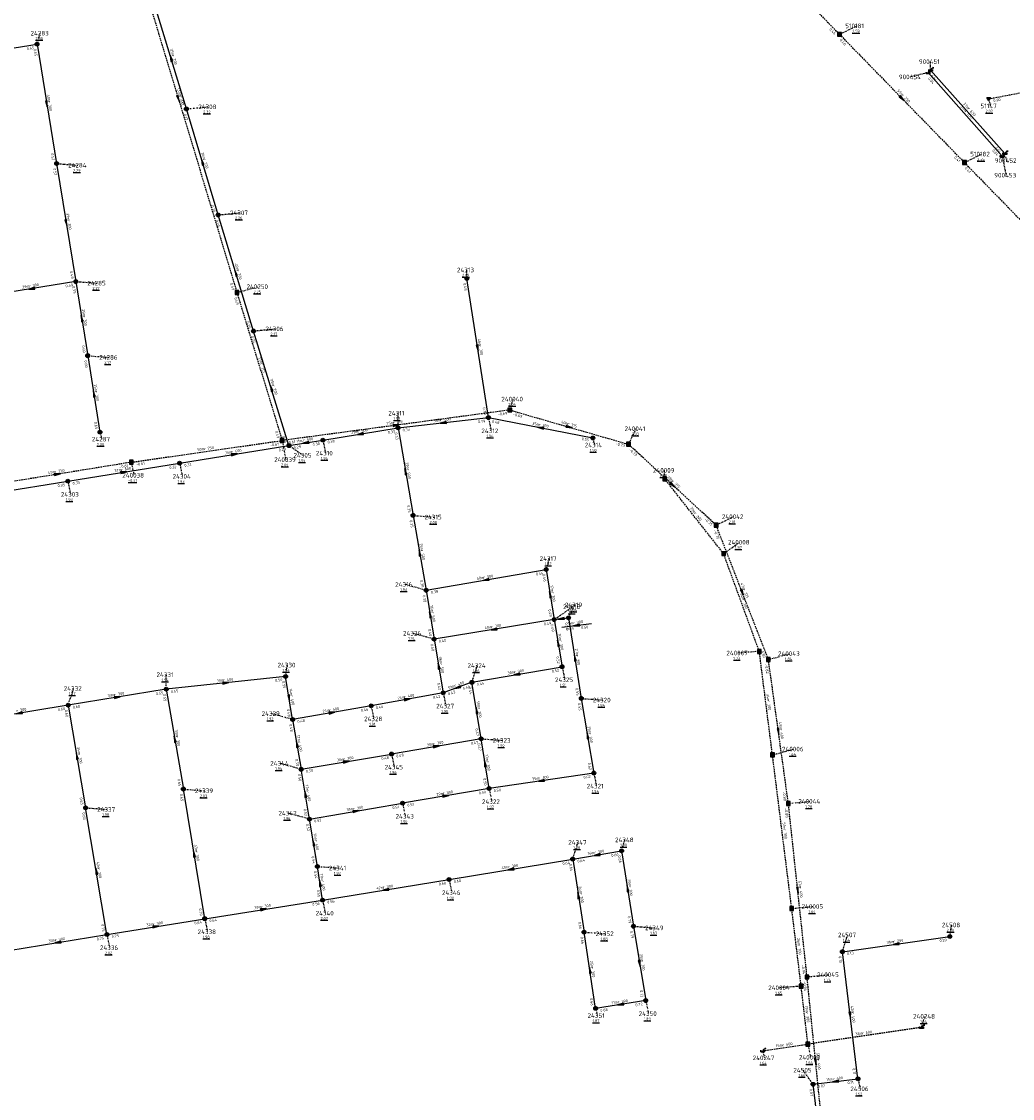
# Model space of a CAD drawing. Extents: x 188323 to 208361, y 565368 to 574910.
# Tile 214 of 256: x 203796 to 204121, y 569664 to 570016. Entities that reach past the tile are written whole.
import ezdxf

# ---------------------------------------------------------------- set-up
doc = ezdxf.new("R2010")
doc.units = 0
doc.linetypes.add('DASHDOT', pattern=[1, 0.5, -0.25, 0, -0.25])
doc.linetypes.add('DASHED', pattern=[0.75, 0.5, -0.25])
doc.layers.get('0').update_dxf_attribs({"linetype": 'CONTINUOUS'})
for name, color, linetype in [('RIO-AFM', 7, 'CONTINUOUS'), ('RIO-BOK', 7, 'CONTINUOUS'), ('RIO-DET', 7, 'CONTINUOUS'), ('RIO-KNP', 7, 'CONTINUOUS'), ('RIO-KNR', 7, 'CONTINUOUS'), ('RIO-LAG', 7, 'CONTINUOUS'), ('RIO-LAG_0B', 7, 'CONTINUOUS'), ('RIO-LAG_1B', 7, 'DASHED'), ('RIO-LAG_2B', 7, 'DASHED'), ('RIO-LEN', 7, 'CONTINUOUS'), ('RIO-MVD', 1, 'CONTINUOUS'), ('RIO-VRB', 6, 'DASHDOT'), ('RIO-VRH', 7, 'CONTINUOUS')]:
    doc.layers.add(name, color=color, linetype=linetype)
doc.styles.add('RIO-TXT', font='isocp.shx')

# ---------------------------------------------------------------- blocks, each defined once
blk = doc.blocks.new('L_VHR')
blk.add_lwpolyline([(-0.5, 0), (0.5, 0), (-0.5, 0.15), (-0.5, -0.15), (0.5, 0)])
blk = doc.blocks.new('K_IPR')
blk.add_lwpolyline([(-0.5, -0.5), (0.5, -0.5), (0.5, 0.5), (-0.5, 0.5)], close=True)
blk.add_solid([(-0.5, 0.5), (0.5, 0.5), (-0.5, -0.5), (0.5, -0.5)])
at = {"style": 'RIO-TXT', "flags": 1}
blk.add_attdef('KNOOPNAAM', (2, 2), '', height=1, dxfattribs=at)
blk = doc.blocks.new('K_UTB')
blk.add_lwpolyline([(0.5, 0.15), (0.5, -0.3), (-0.5, -0.3), (-0.5, 0.15), (-0.45, 0.15), (-0.45, -0.25), (0, -0.25), (0.45, -0.25), (0.45, 0.15)], close=True)
blk.add_lwpolyline([(0.85, 0.6), (0.55, 0.65), (0.614828, 0.459583), (0.850842, 0.598937)])
blk.add_arc((0.85, -0.25), 0.85, 90, 180)
at = {"style": 'RIO-TXT', "flags": 1}
blk.add_attdef('KNOOPNAAM', (2, 2), '', height=1, dxfattribs=at)
blk = doc.blocks.new('K_IPG')
blk.add_circle((0, 0), 0.5)
for points in [[(0, 0), (-0.5, 0), (-0.433013, 0.25)], [(0, 0), (-0.433013, -0.25), (-0.5, 0)], [(0, 0), (-0.433013, 0.25), (-0.25, 0.433013)], [(0, 0), (-0.25, -0.433013), (-0.433013, -0.25)], [(0, 0), (-0.25, 0.433013), (0, 0.5)], [(0, 0), (0, -0.5), (-0.25, -0.433013)], [(0, 0), (0, 0.5), (0.25, 0.433013)], [(0, 0), (0.25, 0.433013), (0.433013, 0.25)], [(0, 0), (0.433013, 0.25), (0.5, 0)], [(0, 0), (0.5, 0), (0.433013, -0.25)], [(0, 0), (0.433013, -0.25), (0.25, -0.433013)], [(0, 0), (0.25, -0.433013), (0, -0.5)]]:
    blk.add_solid(points)
at = {"style": 'RIO-TXT', "flags": 1}
blk.add_attdef('KNOOPNAAM', (2, 2), '', height=1, dxfattribs=at)
blk = doc.blocks.new('K_IPD')
blk.add_lwpolyline([(-0.496027, 0.307994), (0.503973, 0.307994), (0.003973, -0.558031)], close=True)
blk.add_solid([(-0.496027, 0.307994), (0.503973, 0.307994), (0.003973, -0.558031)])
at = {"style": 'RIO-TXT', "flags": 1}
blk.add_attdef('KNOOPNAAM', (2, 2), '', height=1, dxfattribs=at)
blk = doc.blocks.new('268_02______24318_____24319_')
at = {"layer": 'RIO-LAG_0B'}
blk.add_line((0, 0), (9.741, 1.243), dxfattribs=at)
at = {"layer": 'RIO-VRH', "xscale": 2, "yscale": 2, "zscale": 2, "rotation": 187.2743}
blk.add_blockref('L_VHR', (4.8705, 0.6215), dxfattribs=at)
at = {"layer": 'RIO-AFM', "style": 'RIO-TXT'}
blk.add_text('r 300', height=0.9, rotation=7.2743, dxfattribs=at).set_placement((3.7354, 0.9809))
at = {"layer": 'RIO-BOK', "style": 'RIO-TXT'}
for s, p in [('0.50', (6.3857, -0.5962)), ('0.49', (1.5658, -1.2115))]:
    blk.add_text(s, height=0.9, rotation=7.2743, dxfattribs=at).set_placement(p)
at = {"layer": 'RIO-LEN', "style": 'RIO-TXT'}
blk.add_text('5m', height=0.9, rotation=7.2743, dxfattribs=at).set_placement((2.1285, 0.7758))

msp = doc.modelspace()

# ---------------------------------------------------------------- linework, layer by layer
at = {"layer": 'RIO-LAG'}
for p, q in [((204117.536, 569972.16), (204093.232, 569999.488)), ((204094.096, 570000.32), (204118.384, 569973.056))]:
    msp.add_line(p, q, dxfattribs=at)
at = {"layer": 'RIO-LAG_0B'}
for p, q in [((203850.4, 569987.584), (203840.304, 570020.8)), ((203772.8, 570004.096), (203801.504, 570008.832)), ((203801.504, 570008.832), (203807.904, 569969.728)), ((203860.8, 569952.896), (203850.4, 569987.584)), ((203807.904, 569969.728), (203814.208, 569931.072)), ((203872.4, 569914.88), (203860.8, 569952.896)), ((203814.208, 569931.072), (203785.296, 569926.4)), ((203814.208, 569931.072), (203818.096, 569906.816)), ((203949.296, 569886.528), (203942.208, 569932.096)), ((203884, 569877.376), (203872.4, 569914.88)), ((203818.096, 569906.816), (203822.096, 569881.792)), ((203919.696, 569883.2), (203949.296, 569886.528)), ((203949.296, 569886.528), (203983.504, 569879.872)), ((203895.104, 569879.168), (203919.696, 569883.2)), ((203919.696, 569883.2), (203924.608, 569854.528)), ((203884, 569877.376), (203895.104, 569879.168)), ((203848.192, 569871.616), (203884, 569877.376)), ((203811.6, 569865.728), (203848.192, 569871.616)), ((203775.008, 569859.776), (203811.6, 569865.728)), ((203924.608, 569854.528), (203928.896, 569830.016)), ((203928.896, 569830.016), (203968.192, 569836.8)), ((203968.192, 569836.8), (203970.8, 569820.416)), ((203928.896, 569830.016), (203931.504, 569814.016)), ((203970.8, 569820.416), (203931.504, 569814.016)), ((203970.8, 569820.416), (203975.504, 569820.992)), ((203970.8, 569820.416), (203973.408, 569804.992)), ((203975.504, 569820.992), (203979.696, 569794.624)), ((203931.504, 569814.016), (203934.496, 569796.416)), ((203943.904, 569799.872), (203973.408, 569804.992)), ((203882.896, 569801.792), (203843.808, 569797.632)), ((203885.2, 569787.712), (203882.896, 569801.792)), ((203843.808, 569797.632), (203811.696, 569792.384)), ((203843.808, 569797.632), (203849.408, 569764.928)), ((203943.904, 569799.872), (203934.496, 569796.416)), ((203946.896, 569781.376), (203943.904, 569799.872)), ((203934.496, 569796.416), (203910.896, 569792.192)), ((203979.696, 569794.624), (203983.808, 569770.176)), ((203811.696, 569792.384), (203779.696, 569787.072)), ((203811.696, 569792.384), (203817.408, 569758.784)), ((203910.896, 569792.192), (203885.2, 569787.712)), ((203885.2, 569787.712), (203888, 569771.392)), ((203946.896, 569781.376), (203917.6, 569776.384)), ((203949.504, 569765.12), (203946.896, 569781.376)), ((203888, 569771.392), (203917.6, 569776.384)), ((203890.704, 569755.072), (203888, 569771.392)), ((203983.808, 569770.176), (203949.504, 569765.12)), ((203856.4, 569722.496), (203849.408, 569764.928)), ((203949.504, 569765.12), (203921.2, 569760.32)), ((203824.4, 569717.312), (203817.408, 569758.784)), ((203890.704, 569755.072), (203921.2, 569760.32)), ((203893.296, 569739.584), (203890.704, 569755.072)), ((203976.896, 569742.016), (203992.896, 569744.704)), ((203992.896, 569744.704), (203996.8, 569720)), ((203936.4, 569735.296), (203976.896, 569742.016)), ((203976.896, 569742.016), (203980.608, 569718.08)), ((203895.008, 569728.576), (203893.296, 569739.584)), ((203895.008, 569728.576), (203936.4, 569735.296)), ((203856.4, 569722.496), (203895.008, 569728.576)), ((203824.4, 569717.312), (203856.4, 569722.496)), ((203996.8, 569720), (204000.8, 569695.68)), ((203792.304, 569712.128), (203824.4, 569717.312)), ((203984.4, 569693.12), (203980.608, 569718.08)), ((204065.2, 569711.68), (204100.4, 569716.672)), ((204070.304, 569670.08), (204065.2, 569711.68)), ((204000.8, 569695.68), (203984.4, 569693.12)), ((204055.6, 569668.288), (204070.304, 569670.08)), ((204062.592, 569612.096), (204055.6, 569668.288))]:
    msp.add_line(p, q, dxfattribs=at)
at = {"layer": 'RIO-LAG_1B'}
for p, q in [((203828.48, 570054.72), (203866.96, 569927.488)), ((204021.472, 570055.808), (204064.256, 570012.032)), ((204064.256, 570012.032), (204105.168, 569970.048)), ((204105.168, 569970.048), (204147.584, 569926.528)), ((203866.96, 569927.488), (203881.728, 569879.04)), ((203956.304, 569889.024), (203881.728, 569879.04)), ((203956.304, 569889.024), (203995.168, 569877.824)), ((203832.368, 569871.936), (203881.728, 569879.04)), ((204023.856, 569851.328), (203995.168, 569877.824)), ((203832.368, 569871.936), (203784, 569864.064)), ((204026.304, 569841.984), (204007.008, 569866.496)), ((204040.976, 569807.36), (204023.856, 569851.328)), ((204038, 569809.984), (204026.304, 569841.984)), ((204042.304, 569776.128), (204038, 569809.984)), ((204047.52, 569760.192), (204040.976, 569807.36)), ((204048.608, 569725.824), (204042.304, 569776.128)), ((204053.632, 569703.424), (204047.52, 569760.192)), ((204051.696, 569700.416), (204048.608, 569725.824)), ((204059.28, 569647.616), (204053.632, 569703.424)), ((204053.904, 569681.408), (204051.696, 569700.416)), ((204091.12, 569686.912), (204053.904, 569681.408)), ((204039.104, 569679.232), (204053.904, 569681.408))]:
    msp.add_line(p, q, dxfattribs=at)
at = {"layer": 'RIO-LAG_2B'}
msp.add_line((204113.088, 569990.912), (204160.128, 569999.872), dxfattribs=at)
at = {"layer": 'RIO-VRB'}
for p, q in [((203801.5, 570008.8), (203802.5514, 570012.3897)), ((204064.26, 570012.01), (204069.9686, 570014.788)), ((204094.09, 570000.32), (204094.0897, 570003.095)), ((204093.23, 569999.46), (204087.5221, 569998.0802)), ((204113.08, 569990.91), (204113.6135, 569988.5816)), ((203850.4, 569987.6), (203857.475, 569988.3)), ((204105.17, 569970.06), (204110.8786, 569972.838)), ((204118.39, 569973.03), (204118.9235, 569970.7016)), ((203807.9, 569969.7), (203814.8675, 569969.1713)), ((204117.53, 569972.17), (204118.7576, 569965.9023)), ((203860.8, 569952.9), (203867.875, 569953.6)), ((203942.2, 569932.1), (203942.1997, 569934.875)), ((203814.2, 569931.1), (203821.1675, 569930.5713)), ((203866.96, 569927.48), (203873.9275, 569929.4087)), ((203872.4, 569914.9), (203879.475, 569915.6)), ((203818.1, 569906.8), (203825.0675, 569906.2713)), ((203956.31, 569889.02), (203957.3614, 569892.6097)), ((203919.7, 569883.2), (203919.6994, 569887.975)), ((203949.3, 569886.5), (203950.1806, 569882.202)), ((203822.1, 569881.8), (203822.6335, 569879.4716)), ((203995.17, 569877.83), (203997.707, 569882.9253)), ((203881.73, 569879.04), (203882.9576, 569872.7723)), ((203895.1, 569879.2), (203895.9806, 569874.902)), ((203983.5, 569879.9), (203984.0335, 569877.5716)), ((203884, 569877.4), (203888.6534, 569874.1947)), ((203832.37, 569871.95), (203833.2506, 569867.652)), ((203848.2, 569871.6), (203849.0806, 569867.302)), ((204007, 569866.5), (204006.9997, 569869.275)), ((203811.6, 569865.7), (203812.4806, 569861.402)), ((203924.6, 569854.5), (203931.5675, 569853.9713)), ((204023.85, 569851.34), (204029.5586, 569854.118)), ((204026.3, 569842), (204031.5609, 569845.7378)), ((203968.2, 569836.8), (203969.2514, 569840.3897)), ((203928.9, 569830), (203921.9321, 569831.9265)), ((203975.5, 569821), (203977.5371, 569825.2293)), ((203970.8, 569820.4), (203976.9269, 569824.6378)), ((203931.5, 569814), (203924.5321, 569815.9265)), ((204038, 569810), (204031.0329, 569809.4691)), ((204040.98, 569807.33), (204047.9475, 569809.2587)), ((203882.9, 569801.8), (203883.4335, 569805.5284)), ((203943.9, 569799.9), (203945.6352, 569805.3692)), ((203973.4, 569805), (203974.2806, 569800.702)), ((203843.8, 569797.6), (203843.7994, 569802.375)), ((203811.7, 569792.4), (203813.4352, 569797.8692)), ((203934.5, 569796.4), (203935.3806, 569792.102)), ((203979.7, 569794.6), (203986.6675, 569794.0713)), ((203885.2, 569787.7), (203878.2321, 569789.6265)), ((203910.9, 569792.2), (203911.7806, 569787.902)), ((203946.9, 569781.4), (203953.8675, 569780.8713)), ((203917.6, 569776.4), (203918.4806, 569772.102)), ((204042.3, 569776.1), (204049.2675, 569778.0287)), ((203888, 569771.4), (203881.0321, 569773.3265)), ((203983.8, 569770.2), (203984.6806, 569765.902)), ((203849.4, 569764.9), (203856.3675, 569764.3713)), ((203949.5, 569765.1), (203950.3806, 569760.802)), ((203817.4, 569758.8), (203824.3675, 569758.2713)), ((203921.2, 569760.3), (203922.0806, 569756.002)), ((204047.52, 569760.21), (204054.595, 569760.91)), ((203890.7, 569755.1), (203883.7321, 569757.0265)), ((203976.9, 569742), (203978.6352, 569747.4692)), ((203992.9, 569744.7), (203993.9514, 569748.2897)), ((203893.3, 569739.6), (203900.2675, 569739.0713)), ((203936.4, 569735.3), (203937.2806, 569731.002)), ((203895, 569728.6), (203895.8806, 569724.302)), ((204048.6, 569725.8), (204055.675, 569726.5)), ((203856.4, 569722.5), (203857.2806, 569718.202)), ((203996.8, 569720), (204003.7675, 569719.4713)), ((204100.4, 569716.7), (204100.9335, 569720.4284)), ((203824.4, 569717.3), (203825.2806, 569713.002)), ((203980.6, 569718.1), (203987.5675, 569717.5713)), ((204065.2, 569711.7), (204066.9352, 569717.1692)), ((204053.64, 569703.45), (204060.715, 569704.15)), ((204051.7, 569700.4), (204044.7329, 569699.8691)), ((204000.8, 569695.7), (204001.6806, 569691.402)), ((203984.4, 569693.1), (203984.9335, 569690.7716)), ((204091.12, 569686.93), (204092.1714, 569690.5197)), ((204053.9, 569681.4), (204054.7806, 569677.102)), ((204039.11, 569679.25), (204039.6435, 569676.9216)), ((204055.6, 569668.3), (204052.337, 569672.8869)), ((204070.3, 569670.1), (204071.0071, 569666.7868))]:
    msp.add_line(p, q, dxfattribs=at)

# ---------------------------------------------------------------- block references
at = {"layer": 'RIO-DET'}
msp.add_blockref('268_02______24318_____24319_', (203973.296, 569817.92), dxfattribs=at)
at = {"layer": 'RIO-KNP', "xscale": 1.25, "yscale": 1.25, "zscale": 1.25}
for name, p in [('K_IPR', (204064.256, 570012.032)), ('K_IPG', (203801.504, 570008.832)), ('K_UTB', (204094.096, 570000.32)), ('K_UTB', (204093.232, 569999.488)), ('K_IPD', (204113.088, 569990.912)), ('K_IPG', (203850.4, 569987.584)), ('K_UTB', (204117.536, 569972.16)), ('K_UTB', (204118.384, 569973.056)), ('K_IPG', (203807.904, 569969.728)), ('K_IPR', (204105.168, 569970.048)), ('K_IPG', (203860.8, 569952.896)), ('K_IPG', (203814.208, 569931.072)), ('K_IPG', (203942.208, 569932.096)), ('K_IPR', (203866.96, 569927.488)), ('K_IPG', (203872.4, 569914.88)), ('K_IPG', (203818.096, 569906.816)), ('K_IPR', (203956.304, 569889.024)), ('K_IPG', (203949.296, 569886.528)), ('K_IPG', (203822.096, 569881.792)), ('K_IPG', (203919.696, 569883.2)), ('K_IPR', (203881.728, 569879.04)), ('K_IPG', (203884, 569877.376)), ('K_IPG', (203895.104, 569879.168)), ('K_IPG', (203983.504, 569879.872)), ('K_IPR', (203995.168, 569877.824)), ('K_IPR', (203832.368, 569871.936)), ('K_IPG', (203848.192, 569871.616)), ('K_IPR', (204007.008, 569866.496)), ('K_IPG', (203811.6, 569865.728)), ('K_IPG', (203924.608, 569854.528)), ('K_IPR', (204023.856, 569851.328)), ('K_IPR', (204026.304, 569841.984)), ('K_IPG', (203968.192, 569836.8)), ('K_IPG', (203928.896, 569830.016)), ('K_IPG', (203975.504, 569820.992)), ('K_IPG', (203970.8, 569820.416)), ('K_IPG', (203931.504, 569814.016)), ('K_IPR', (204038, 569809.984)), ('K_IPR', (204040.976, 569807.36)), ('K_IPG', (203973.408, 569804.992)), ('K_IPG', (203882.896, 569801.792)), ('K_IPG', (203943.904, 569799.872)), ('K_IPG', (203843.808, 569797.632)), ('K_IPG', (203934.496, 569796.416)), ('K_IPG', (203811.696, 569792.384)), ('K_IPG', (203979.696, 569794.624)), ('K_IPG', (203910.896, 569792.192)), ('K_IPG', (203885.2, 569787.712)), ('K_IPG', (203946.896, 569781.376)), ('K_IPG', (203917.6, 569776.384)), ('K_IPR', (204042.304, 569776.128)), ('K_IPG', (203888, 569771.392)), ('K_IPG', (203983.808, 569770.176)), ('K_IPG', (203849.408, 569764.928)), ('K_IPG', (203949.504, 569765.12)), ('K_IPG', (203817.408, 569758.784)), ('K_IPG', (203921.2, 569760.32)), ('K_IPR', (204047.52, 569760.192)), ('K_IPG', (203890.704, 569755.072)), ('K_IPG', (203992.896, 569744.704)), ('K_IPG', (203893.296, 569739.584)), ('K_IPG', (203976.896, 569742.016)), ('K_IPG', (203936.4, 569735.296)), ('K_IPG', (203895.008, 569728.576)), ('K_IPR', (204048.608, 569725.824)), ('K_IPG', (203856.4, 569722.496)), ('K_IPG', (203996.8, 569720)), ('K_IPG', (203824.4, 569717.312)), ('K_IPG', (203980.608, 569718.08)), ('K_IPG', (204100.4, 569716.672)), ('K_IPG', (204065.2, 569711.68)), ('K_IPR', (204053.632, 569703.424)), ('K_IPR', (204051.696, 569700.416)), ('K_IPG', (204000.8, 569695.68)), ('K_IPG', (203984.4, 569693.12)), ('K_UTB', (204091.12, 569686.912)), ('K_IPR', (204053.904, 569681.408)), ('K_UTB', (204039.104, 569679.232)), ('K_IPG', (204070.304, 569670.08)), ('K_IPG', (204055.6, 569668.288))]:
    msp.add_blockref(name, p, dxfattribs=at)
at = {"layer": 'RIO-VRH', "xscale": 2, "yscale": 2, "zscale": 2}
for p, rotation in [((203845.35, 570004.2), 106.928), ((203847.72, 569991.095), 286.835), ((204084.715, 569991.035), 314.2855), ((203804.7, 569989.25), 279.304), ((203855.6, 569970.25), 106.6915), ((203811.05, 569950.4), 279.2778), ((203866.6, 569933.9), 106.9829), ((203799.75, 569928.75), 189.2362), ((203816.15, 569918.95), 459.126), ((203945.75, 569909.3), 278.8582), ((203820.1, 569894.3), 459.0984), ((203878.2, 569896.15), 107.1959), ((203934.5, 569884.85), 186.3608), ((203907.4, 569881.2), 189.2346), ((203919.02, 569884.03), 367.621), ((203966.4, 569883.2), 529.0783), ((203975.74, 569883.425), 343.9375), ((203889.55, 569878.3), 189.2101), ((203866.1, 569874.5), 9.2017), ((203808.185, 569868.01), 369.2519), ((203829.9, 569868.65), 9.1565), ((203922.15, 569868.85), 459.6969), ((204009.51, 569864.585), 317.2775), ((203926.75, 569842.25), 459.9627), ((203948.55, 569833.4), 189.8156), ((203969.5, 569828.6), 459.0167), ((204032.415, 569829.335), 291.2744), ((203930.2, 569822), 459.238), ((203973.15, 569820.7), 187.2743), ((203951.15, 569817.2), 189.2485), ((203972.1, 569812.7), 459.5911), ((203977.6, 569807.8), 459.0476), ((203933, 569805.2), 459.6815), ((203863.35, 569799.7), 366.1304), ((203958.65, 569802.45), 189.8074), ((203939.2, 569798.15), 200.4203), ((203827.75, 569795), 369.2007), ((203884.05, 569794.75), 279.2727), ((203922.7, 569794.3), 370.09), ((203795.7, 569789.75), 189.4033), ((203898.05, 569789.95), 369.9307), ((203945.4, 569790.65), 99.2192), ((203981.75, 569782.4), 459.5466), ((204044.25, 569783.77), 277.9102), ((203846.6, 569781.25), 459.726), ((203886.6, 569779.55), 459.7552), ((203932.25, 569778.9), 369.6832), ((203814.55, 569775.6), 459.6363), ((203902.8, 569773.9), 9.5869), ((203948.2, 569773.25), 99.071), ((203966.65, 569767.65), 188.4564), ((203889.35, 569763.25), 99.4134), ((203935.35, 569762.7), 369.6254), ((203905.95, 569757.7), 9.6745), ((203892, 569747.35), 99.5304), ((203852.9, 569743.7), 99.3828), ((203984.9, 569743.35), 189.5775), ((203820.9, 569738.05), 99.5823), ((203956.65, 569738.65), 189.3925), ((203894.15, 569734.1), 98.7935), ((203994.85, 569732.35), 458.9808), ((203915.7, 569731.95), 189.1919), ((203978.75, 569730.05), 458.8084), ((204050.58, 569731.83), 276.1624), ((203875.7, 569725.55), 8.9793), ((203840.4, 569719.9), 9.229), ((203808.35, 569714.7), 189.2007), ((204082.8, 569714.2), 188.0837), ((203998.8, 569707.85), 279.3557), ((203982.5, 569705.6), 98.651), ((203992.6, 569694.4), 189.0076), ((204067.75, 569690.9), 276.9977), ((204056.46, 569675.52), 275.7739), ((204062.95, 569669.2), 186.9803)]:
    msp.add_blockref('L_VHR', p, dxfattribs=dict(at, rotation=rotation))

# ---------------------------------------------------------------- texts
at = {"layer": 'RIO-AFM', "style": 'RIO-TXT'}
for s, rotation, p in [('r 700', 286.928, (203845.6025, 570005.1239)), ('r 315', 286.835, (203848.0821, 569991.7693)), ('r 250', 314.2855, (204084.52, 569991.9769)), ('r 300', 279.304, (203805.0744, 569990.1325)), ('r 630', 311.6879, (204105.2226, 569986.7603)), ('r 630', 311.6879, (204106.0826, 569987.6203)), ('r 700', 286.6915, (203855.8567, 569971.1733)), ('r 300', 279.2778, (203811.4246, 569951.2825)), ('r 700', 286.9828, (203866.8532, 569934.8245)), ('r 300', 369.2362, (203798.8683, 569929.1221)), ('r 300', 279.126, (203816.5224, 569919.8309)), ('r 300', 278.8582, (203946.1333, 569910.1799)), ('r 315', 286.9645, (203874.6017, 569904.1857)), ('r 700', 287.1959, (203878.4496, 569897.0754)), ('r 300', 279.0984, (203820.4731, 569895.1807)), ('r 315', 367.621, (203918.1471, 569884.4412)), ('r 400', 6.3608, (203933.6395, 569885.2572)), ('r 315', 343.9375, (203975.1031, 569884.1415)), ('r 500', 9.2346, (203906.5203, 569881.5635)), ('r 300', 349.0783, (203965.7012, 569883.8548)), ('r 500', 9.2101, (203888.67, 569878.6638)), ('r 250', 8.1732, (203856.1769, 569875.8747)), ('r 600', 9.2017, (203865.2202, 569874.864)), ('r 250', 369.2519, (203807.3022, 569868.388)), ('r 600', 9.1565, (203829.0206, 569869.0147)), ('r 500', 279.6969, (203922.5151, 569869.7344)), ('r 315', 317.2775, (204009.2618, 569865.511)), ('r 300', 308.2347, (204016.5485, 569855.202)), ('r 500', 279.9627, (203927.1096, 569843.136)), ('r 300', 9.8156, (203947.6662, 569833.7545)), ('r 300', 279.0167, (203969.8716, 569829.4797)), ('r 315', 291.2744, (204032.6005, 569830.2768)), ('r 300', 290.0907, (204032.3509, 569826.9366)), ('r 500', 279.238, (203930.5681, 569822.8811)), ('r 300', 369.2485, (203950.2676, 569817.5752)), ('r 300', 279.5911, (203972.4624, 569813.5834)), ('r 300', 279.0476, (203977.9743, 569808.68)), ('r 500', 279.6815, (203933.3617, 569806.084)), ('r 300', 9.8074, (203957.7664, 569802.8047)), ('r 400', 366.1304, (203862.4893, 569800.1224)), ('r 400', 380.4203, (203938.2651, 569798.3383)), ('r 300', 369.2007, (203826.8684, 569795.3736)), ('r 400', 279.2727, (203884.417, 569795.631)), ('r 400', 370.09, (203921.813, 569794.6572)), ('r 300', 277.2374, (204040.5543, 569793.9183)), ('r 300', 369.4033, (203794.8169, 569790.1204)), ('r 400', 369.9307, (203897.1638, 569790.3103)), ('r 300', 279.2192, (203945.7692, 569791.531)), ('r 300', 279.5466, (203982.116, 569783.2831)), ('r 400', 277.9102, (204044.6482, 569784.6436)), ('r 300', 279.726, (203846.9659, 569782.1347)), ('r 400', 279.7552, (203886.9602, 569780.4344)), ('r 300', 369.6832, (203931.3654, 569779.2653)), ('r 300', 279.6363, (203814.9176, 569776.4842)), ('r 300', 9.5869, (203901.918, 569774.2581)), ('r 300', 279.071, (203948.5708, 569774.1297)), ('r 300', 368.4564, (203965.7735, 569768.0358)), ('r 400', 279.4135, (203889.7155, 569764.1319)), ('r 300', 369.6254, (203934.466, 569763.0659)), ('r 300', 9.6745, (203905.0675, 569758.0568)), ('r 300', 277.1474, (204045.8608, 569751.8185)), ('r 400', 279.5304, (203892.3634, 569748.2328)), ('r 300', 279.3828, (203853.2742, 569744.5835)), ('r 300', 9.5775, (203984.0181, 569743.7082)), ('r 300', 9.3925, (203955.7691, 569739.0111)), ('r 300', 279.5823, (203821.2709, 569738.9344)), ('r 400', 278.7935, (203894.5233, 569734.9778)), ('r 300', 9.1919, (203914.8203, 569732.3141)), ('r 300', 278.9808, (203995.2248, 569733.23)), ('r 300', 278.8084, (203979.1272, 569730.9286)), ('r 400', 276.1624, (204051.0077, 569732.6915)), ('r 300', 8.9793, (203874.8219, 569725.9174)), ('r 300', 9.229, (203839.52, 569720.2636)), ('r 300', 9.2007, (203807.4703, 569715.064)), ('r 250', 8.0837, (204081.9276, 569714.5811)), ('r 300', 276.9667, (204050.5557, 569713.966)), ('r 300', 279.3557, (203999.169, 569708.7319)), ('r 300', 278.651, (203982.88, 569706.4774)), ('r 300', 369.0076, (203991.7203, 569694.7716)), ('r 300', 276.6133, (204053.2089, 569691.7635)), ('r 400', 276.9977, (204068.1603, 569691.7668)), ('r 600', 368.4501, (204071.6331, 569684.5517)), ('r 600', 8.2702, (204045.6314, 569680.7033)), ('r 400', 275.7739, (204056.8933, 569676.3781)), ('r 400', 6.9804, (204062.0849, 569669.5978))]:
    msp.add_text(s, height=0.9, rotation=rotation, dxfattribs=at).set_placement(p)
at = {"layer": 'RIO-BOK', "style": 'RIO-TXT'}
for s, rotation, p in [('0.46', 314.3362, (204060.7971, 570013.6035)), ('0.65', 9.2994, (203798.2125, 570006.843)), ('0.46', 314.2855, (204064.2363, 570010.0304)), ('0.65', 279.304, (203800.3455, 570007.1917)), ('0.04', 311.6879, (204093.1165, 569997.4835)), ('0.04', 311.6879, (204093.9765, 569998.3435)), ('0.17', 286.928, (203848.0435, 569990.6038)), ('0.90', 10.7715, (204114.7168, 569989.7963)), ('0.17', 286.6915, (203849.4619, 569985.8566)), ('0.57', 279.304, (203805.9659, 569972.9905)), ('0.04', 311.6879, (204114.1325, 569973.9118)), ('0.04', 311.6879, (204114.9925, 569974.7718)), ('0.41', 314.2855, (204101.7073, 569971.6555)), ('0.57', 279.2778, (203806.7448, 569968.0923)), ('0.41', 314.2845, (204105.1462, 569968.0804)), ('0.20', 286.6915, (203858.4566, 569955.9145)), ('0.20', 286.9828, (203859.8708, 569951.1519)), ('0.49', 279.2778, (203812.2671, 569934.3917)), ('0.49', 286.835, (203864.6678, 569930.5061)), ('0.48', 278.8582, (203941.033, 569930.5008)), ('0.49', 369.2362, (203810.9083, 569929.1628)), ('0.55', 279.126, (203813.0405, 569929.4953)), ('0.49', 286.9645, (203866.0302, 569925.7322)), ('0.25', 286.9828, (203870.0437, 569917.9023)), ('0.25', 287.1959, (203871.4773, 569913.1484)), ('0.60', 279.126, (203816.1667, 569910.0956)), ('0.60', 279.0984, (203816.9398, 569905.1959)), ('0.39', 278.8582, (203947.3957, 569889.8062)), ('-0.69', 367.621, (203952.4258, 569887.1332)), ('0.65', 279.0984, (203820.1687, 569885.0966)), ('0.39', 6.3608, (203945.9164, 569884.7141)), ('0.48', 349.0783, (203950.4102, 569884.8608)), ('-0.69', 343.9375, (203957.2688, 569887.2879)), ('0.49', 286.9645, (203879.3811, 569882.0457)), ('0.33', 9.2346, (203916.4105, 569881.2467)), ('0.33', 279.6969, (203918.5566, 569881.5838)), ('0.33', 6.3608, (203921.2463, 569881.9637)), ('-0.61', 8.1732, (203877.8699, 569877.0712)), ('0.29', 287.1959, (203881.6322, 569880.3935)), ('-0.61', 367.621, (203883.3039, 569877.839)), ('0.30', 9.2101, (203891.8088, 569877.248)), ('0.30', 9.2346, (203896.7063, 569878.0428)), ('0.55', 349.0783, (203979.7436, 569879.2193)), ('-0.73', 343.9375, (203990.8497, 569877.6411)), ('0.29', 9.2017, (203880.7087, 569875.4485)), ('0.29', 9.2101, (203885.6058, 569876.2421)), ('-0.73', 317.2775, (203995.2496, 569875.8519)), ('-0.61', 369.2519, (203828.5439, 569869.9371)), ('-0.61', 8.1732, (203833.9546, 569870.7632)), ('0.32', 9.1565, (203844.9075, 569869.6512)), ('0.32', 9.2017, (203849.8057, 569870.4419)), ('0.35', 9.1565, (203808.3075, 569863.7512)), ('0.35', 9.1565, (203813.2047, 569864.5406)), ('0.35', 279.6969, (203922.6369, 569857.776)), ('0.35', 279.9627, (203923.4641, 569852.8786)), ('-0.75', 317.2775, (204019.9032, 569853.1098)), ('-0.75', 291.2744, (204023.0542, 569849.5272)), ('0.46', 9.8156, (203964.9297, 569834.8133)), ('0.38', 279.9627, (203926.919, 569833.2666)), ('0.46', 279.0167, (203967.0375, 569835.1975)), ('0.38', 279.238, (203927.7437, 569828.3931)), ('0.38', 9.8156, (203930.518, 569828.8592)), ('0.49', 279.0167, (203968.868, 569823.6983)), ('0.49', 369.2485, (203967.5076, 569818.4687)), ('0.49', 279.5911, (203969.6536, 569818.786)), ('0.50', 279.0476, (203974.3383, 569819.3969)), ('0.40', 279.238, (203929.555, 569817.2908)), ('0.40', 279.6815, (203930.3561, 569812.3842)), ('0.40', 369.2485, (203933.1073, 569812.8442)), ('-0.82', 291.2744, (204038.2138, 569810.6525)), ('0.52', 279.5911, (203971.4344, 569808.2788)), ('0.52', 9.8074, (203970.1297, 569803.0139)), ('-0.82', 277.9102, (204039.7867, 569805.7503)), ('0.50', 366.1304, (203879.5072, 569800.0503)), ('0.50', 279.2727, (203881.7446, 569800.1924)), ('0.55', 369.2007, (203840.507, 569795.6669)), ('0.55', 366.1304, (203845.3421, 569796.3585)), ('0.42', 279.6815, (203932.5306, 569799.6758)), ('0.42', 380.4203, (203936.3008, 569795.5776)), ('0.44', 380.4203, (203941.051, 569797.3497)), ('0.44', 279.2192, (203942.7431, 569798.2934)), ('0.44', 9.8074, (203945.5178, 569798.7589)), ('0.55', 279.0476, (203977.7727, 569797.8975)), ('0.55', 279.726, (203842.6574, 569795.9833)), ('0.42', 370.09, (203931.238, 569794.4106)), ('0.55', 279.5466, (203978.5523, 569792.9869)), ('0.60', 369.4033, (203808.4133, 569790.4551)), ('0.60', 279.6363, (203810.5549, 569790.7851)), ('0.60', 369.2007, (203813.3064, 569791.2429)), ('0.48', 279.2727, (203883.2519, 569790.989)), ('0.46', 369.9307, (203907.632, 569790.221)), ('0.46', 370.09, (203912.5241, 569791.0679)), ('0.48', 279.7552, (203884.0582, 569786.0827)), ('0.48', 369.9307, (203886.821, 569786.5634)), ('0.47', 279.2192, (203944.9577, 569784.6915)), ('0.47', 369.6832, (203943.6235, 569779.4375)), ('0.47', 279.071, (203945.739, 569779.7964)), ('0.48', 9.5869, (203914.3224, 569774.4265)), ('0.48', 369.6832, (203919.2161, 569775.2564)), ('0.50', 279.7552, (203886.0256, 569774.6731)), ('0.62', 279.5466, (203981.8428, 569773.4804)), ('0.50', 279.4135, (203886.8486, 569769.7895)), ('0.50', 9.5869, (203889.6134, 569770.2527)), ('0.50', 279.071, (203947.5649, 569768.3957)), ('0.62', 368.4564, (203980.4823, 569768.3112)), ('0.65', 279.726, (203847.4378, 569768.1752)), ('0.50', 368.4564, (203951.0912, 569763.9221)), ('0.65', 279.6363, (203815.4435, 569762.0783)), ('0.65', 279.3828, (203848.2477, 569763.2901)), ('0.50', 369.6254, (203946.222, 569763.1402)), ('-0.88', 277.9102, (204045.5969, 569764.0824)), ('0.52', 279.4135, (203888.7453, 569758.3842)), ('0.51', 9.6745, (203917.9256, 569758.3215)), ('0.51', 369.6254, (203922.8149, 569759.1548)), ('-0.88', 276.1624, (204046.2791, 569758.6674)), ('0.65', 279.5823, (203816.2533, 569757.1861)), ('0.52', 9.6745, (203892.3152, 569753.9552)), ('0.52', 279.5304, (203889.5519, 569753.4872)), ('0.66', 9.5775, (203989.6222, 569742.7271)), ('0.54', 279.5304, (203891.338, 569742.8805)), ('0.64', 9.3925, (203973.6156, 569740.0376)), ('0.64', 278.8084, (203975.7316, 569740.4018)), ('0.64', 9.5775, (203978.5132, 569740.8524)), ('0.66', 278.9808, (203991.7365, 569743.0983)), ('0.54', 278.7935, (203892.1312, 569738.0021)), ('0.60', 9.1919, (203933.1085, 569733.3491)), ('0.60', 9.3925, (203938.0095, 569734.1472)), ('0.56', 278.7935, (203893.0775, 569731.9051)), ('0.56', 8.9793, (203891.7019, 569726.6614)), ('0.56', 9.1919, (203896.6055, 569727.4416)), ('0.70', 279.3828, (203854.4634, 569725.7888)), ('0.64', 8.9793, (203858.0012, 569721.3357)), ('0.79', 278.9808, (203994.8753, 569723.3005)), ('0.75', 279.5823, (203822.4515, 569720.5812)), ('0.64', 9.229, (203853.1097, 569720.547)), ('0.66', 278.8084, (203978.6847, 569721.4059)), ('0.75', 9.2007, (203821.109, 569715.3486)), ('0.75', 9.229, (203826.0062, 569716.1426)), ('0.66', 278.651, (203979.4273, 569716.505)), ('0.79', 279.3557, (203995.647, 569718.3907)), ('0.20', 8.0837, (204097.0717, 569714.8132)), ('0.13', 276.9977, (204063.9817, 569710.1395)), ('0.13', 8.0837, (204066.7828, 569710.5108)), ('-0.94', 276.1624, (204051.8419, 569707.3802)), ('-0.94', 275.7739, (204052.3887, 569701.9159)), ('0.72', 279.3557, (203998.8536, 569698.9869)), ('0.68', 278.651, (203982.4946, 569696.4108)), ('0.72', 369.0076, (203997.5017, 569693.768)), ('0.68', 369.0076, (203986.0025, 569691.9375)), ('0.11', 276.9977, (204068.5014, 569673.4659)), ('0.07', 277.1083, (204054.3847, 569666.7371)), ('0.07', 6.9804, (204057.1596, 569667.0805)), ('0.11', 6.9804, (204066.9355, 569668.2776))]:
    msp.add_text(s, height=0.9, rotation=rotation, dxfattribs=at).set_placement(p)
at = {"layer": 'RIO-KNR', "style": 'RIO-TXT'}
for s, p in [('510181', (204066.1436, 570014.038)), ('24283', (203799.3639, 570011.6397)), ('900451', (204090.2647, 570002.345)), ('900454', (204083.6971, 569997.3302)), ('24308', (203854.2875, 569987.55)), ('51147', (204110.426, 569987.8316)), ('510182', (204107.0536, 569972.088)), ('24284', (203811.68, 569968.4213)), ('900452', (204115.0985, 569969.9516)), ('900453', (204114.9326, 569965.1523)), ('24307', (203864.6875, 569952.85)), ('24313', (203939.0122, 569934.125)), ('24285', (203817.98, 569929.8213)), ('240250', (203870.1025, 569928.6587)), ('24306', (203876.2875, 569914.85)), ('24286', (203821.88, 569905.5213)), ('240040', (203953.5364, 569891.8597)), ('24311', (203916.5119, 569887.225)), ('24312', (203946.9931, 569881.452)), ('240041', (203993.882, 569882.1753)), ('24287', (203819.446, 569878.7216)), ('24314', (203980.846, 569876.8216)), ('24305', (203885.4659, 569873.4447)), ('24310', (203892.7931, 569874.152)), ('240039', (203879.1326, 569872.0223)), ('240038', (203829.4256, 569866.902)), ('24304', (203845.8931, 569866.552)), ('240009', (204003.1747, 569868.525)), ('24303', (203809.2931, 569860.652)), ('24315', (203928.38, 569853.2213)), ('240042', (204025.7336, 569853.368)), ('240008', (204027.7359, 569844.9878)), ('24317', (203966.0639, 569839.6397)), ('24316', (203918.7446, 569831.1765)), ('24318', (203973.7394, 569823.8878)), ('24319', (203974.3496, 569824.4793)), ('24326', (203921.3446, 569815.1765)), ('240007', (204027.2079, 569808.7191)), ('240043', (204044.1225, 569808.5087)), ('24330', (203880.246, 569804.7784)), ('24324', (203942.4477, 569804.6192)), ('24331', (203840.6119, 569801.625)), ('24325', (203971.0931, 569799.952)), ('24332', (203810.2477, 569797.1192)), ('24320', (203983.48, 569793.3213)), ('24329', (203875.0446, 569788.8765)), ('24327', (203932.1931, 569791.352)), ('24328', (203908.5931, 569787.152)), ('24323', (203950.68, 569780.1213)), ('240006', (204045.4425, 569777.2787)), ('24344', (203877.8446, 569772.5765)), ('24345', (203915.2931, 569771.352)), ('24339', (203853.18, 569763.6213)), ('24321', (203981.4931, 569765.152)), ('24322', (203947.1931, 569760.052)), ('240044', (204050.77, 569760.16)), ('24337', (203821.18, 569757.5213)), ('24342', (203880.5446, 569756.2765)), ('24343', (203918.8931, 569755.252)), ('24347', (203975.4477, 569746.7192)), ('24348', (203990.7639, 569747.5397)), ('24341', (203897.08, 569738.3213)), ('24346', (203934.0931, 569730.252)), ('240005', (204051.85, 569725.75)), ('24340', (203892.6931, 569723.552)), ('24338', (203854.0931, 569717.452)), ('24349', (204000.58, 569718.7213)), ('24508', (204097.746, 569719.6784)), ('24352', (203984.38, 569716.8213)), ('24507', (204063.7477, 569716.4192)), ('24336', (203822.0931, 569712.252)), ('240045', (204056.89, 569703.4)), ('240004', (204040.9079, 569699.1191)), ('24351', (203981.746, 569690.0216)), ('24350', (203998.4931, 569690.652)), ('240248', (204088.3464, 569689.7697)), ('240247', (204035.8185, 569676.1716)), ('240003', (204050.9556, 569676.352)), ('24505', (204049.1495, 569672.1369)), ('24506', (204067.8196, 569666.0368))]:
    msp.add_text(s, height=1.5, dxfattribs=at).set_placement(p)
at = {"layer": 'RIO-LEN', "style": 'RIO-TXT'}
for s, rotation, p in [('35m', 286.928, (203844.9725, 570007.19)), ('133m', 286.835, (203847.2988, 569994.3532)), ('59m', 314.2855, (204083.011, 569993.5224)), ('40m', 279.304, (203804.7241, 569992.2639)), ('37m', 311.6879, (204103.7851, 569988.3726)), ('37m', 311.6879, (204104.6451, 569989.2326)), ('36m', 286.6915, (203855.2353, 569973.242)), ('39m', 279.2778, (203811.0753, 569953.4141)), ('40m', 286.9828, (203866.2212, 569936.89)), ('29m', 369.2362, (203796.7365, 569928.774)), ('25m', 279.126, (203816.1788, 569921.9634)), ('46m', 278.8582, (203945.7996, 569912.314)), ('51m', 286.9645, (203873.9704, 569906.2514)), ('39m', 287.1959, (203877.81, 569899.1385)), ('25m', 279.0984, (203820.1304, 569897.3134)), ('75m', 367.621, (203916.0064, 569884.1533)), ('30m', 6.3608, (203931.4928, 569885.0178)), ('35m', 349.0783, (203963.58, 569884.2628)), ('40m', 343.9375, (203973.0271, 569884.7379)), ('25m', 9.2346, (203904.3883, 569881.2169)), ('11m', 9.2101, (203886.5378, 569878.3181)), ('50m', 8.1732, (203854.0389, 569875.5676)), ('36m', 9.2017, (203863.088, 569874.5185)), ('29m', 279.6969, (203922.1502, 569871.8634)), ('49m', 369.2519, (203805.1705, 569868.0393)), ('37m', 9.1565, (203826.8881, 569868.6709)), ('39m', 317.2775, (204007.6741, 569866.9756)), ('31m', 308.2347, (204015.2108, 569856.8979)), ('25m', 279.9627, (203926.7349, 569845.2632)), ('40m', 9.8156, (203945.5378, 569833.3862)), ('47m', 291.2744, (204031.8157, 569832.2892)), ('17m', 279.0167, (203969.532, 569831.6128)), ('34m', 290.0907, (204031.6079, 569828.9648)), ('16m', 279.238, (203930.2203, 569825.0129)), ('40m', 369.2485, (203948.1359, 569817.2266)), ('16m', 279.5911, (203972.1015, 569815.713)), ('27m', 279.0476, (203977.6336, 569810.8129)), ('18m', 279.6815, (203932.9974, 569808.2131)), ('39m', 366.1304, (203860.3418, 569799.8904)), ('30m', 9.8074, (203955.638, 569802.4367)), ('14m', 279.2727, (203884.0679, 569797.7626)), ('10m', 380.4203, (203936.2413, 569797.5833)), ('33m', 369.2007, (203824.7365, 569795.0269)), ('24m', 370.09, (203919.6867, 569794.2774)), ('19m', 279.2192, (203945.4221, 569793.663)), ('34m', 277.2374, (204040.2811, 569796.061)), ('26m', 369.9307, (203895.0364, 569789.9364)), ('48m', 277.9102, (204044.3499, 569786.7829)), ('33m', 279.726, (203846.6, 569784.2635)), ('17m', 279.7552, (203886.5932, 569782.5629)), ('25m', 279.5466, (203981.7568, 569785.4131)), ('30m', 369.6832, (203929.2364, 569778.9006)), ('34m', 279.6363, (203814.555, 569778.6135)), ('17m', 279.071, (203948.2292, 569776.2625)), ('30m', 9.5869, (203899.7881, 569773.8983)), ('35m', 368.4564, (203963.6371, 569767.7167)), ('17m', 279.4135, (203889.3612, 569766.2626)), ('29m', 369.6254, (203932.3367, 569762.7034)), ('31m', 9.6745, (203902.9382, 569757.6937)), ('51m', 277.1474, (204045.591, 569753.9616)), ('16m', 279.5304, (203892.0048, 569750.3628)), ('43m', 279.3828, (203852.921, 569746.7144)), ('16m', 9.5775, (203981.8882, 569743.3488)), ('42m', 279.5823, (203820.9103, 569741.064)), ('11m', 278.7935, (203894.1921, 569737.1123)), ('41m', 9.3925, (203953.6381, 569738.6585)), ('42m', 9.1919, (203912.688, 569731.9691)), ('24m', 278.8084, (203978.7954, 569733.063)), ('25m', 278.9808, (203994.8865, 569735.3633)), ('57m', 276.1624, (204050.7748, 569734.839)), ('39m', 8.9793, (203872.6884, 569725.5803)), ('32m', 9.229, (203837.388, 569719.9171)), ('33m', 9.2007, (203805.3381, 569714.7186)), ('26m', 276.9667, (204050.2926, 569716.1099)), ('36m', 8.0837, (204079.7891, 569714.2773)), ('25m', 278.651, (203982.554, 569708.6126)), ('25m', 279.3557, (203998.8168, 569710.863)), ('17m', 369.0076, (203989.5872, 569694.432)), ('19m', 276.6133, (204052.9591, 569693.909)), ('42m', 276.9977, (204067.8961, 569693.9106)), ('38m', 368.4501, (204069.4968, 569684.2329)), ('15m', 8.2702, (204043.4938, 569680.3925)), ('56m', 275.7739, (204056.6749, 569678.527)), ('15m', 6.9804, (204059.9409, 569669.3353))]:
    msp.add_text(s, height=0.9, rotation=rotation, dxfattribs=at).set_placement(p)
at = {"layer": 'RIO-MVD', "style": 'RIO-TXT'}
for s, p in [('%%U2.59', (204068.4386, 570012.638)), ('%%U2.30', (203801.0214, 570010.2397)), ('%%U2.32', (203855.945, 569986.15)), ('%%U2.07', (204112.0835, 569986.4316)), ('%%U2.55', (204109.3486, 569970.688)), ('%%U2.29', (203813.3375, 569967.0213)), ('%%U2.26', (203866.345, 569951.45)), ('%%U2.09', (203940.6697, 569932.725)), ('%%U2.27', (203819.6375, 569928.4213)), ('%%U2.25', (203872.3975, 569927.2587)), ('%%U2.17', (203877.945, 569913.45)), ('%%U2.17', (203823.5375, 569904.1213)), ('%%U2.04', (203955.8314, 569890.4597)), ('%%U1.93', (203918.1694, 569885.825)), ('%%U2.03', (203996.177, 569880.7753)), ('%%U2.00', (203821.1035, 569877.3216)), ('%%U1.94', (203948.6506, 569880.052)), ('%%U1.90', (203982.5035, 569875.4216)), ('%%U2.06', (203881.4276, 569870.6223)), ('%%U1.96', (203887.1234, 569872.0447)), ('%%U1.94', (203894.4506, 569872.752)), ('%%U1.88', (204005.4697, 569867.125)), ('%%U-0.61', (203831.3381, 569865.502)), ('%%U1.93', (203847.5506, 569865.152)), ('%%U1.93', (203810.9506, 569859.252)), ('%%U2.08', (203930.0375, 569851.8213)), ('%%U2.01', (204028.0286, 569851.968)), ('%%U1.87', (204030.0309, 569843.5878)), ('%%U1.92', (203967.7214, 569838.2397)), ('%%U1.93', (203920.4021, 569829.7765)), ('%%U1.94', (203975.3969, 569822.4878)), ('%%U1.86', (203976.0071, 569823.0793)), ('%%U1.94', (203923.0021, 569813.7765)), ('%%U1.73', (204029.5029, 569807.3191)), ('%%U1.84', (204046.4175, 569807.1087)), ('%%U1.94', (203881.9035, 569803.3784)), ('%%U1.86', (203944.1052, 569803.2192)), ('%%U1.94', (203842.2694, 569800.225)), ('%%U1.97', (203811.9052, 569795.7192)), ('%%U1.91', (203972.7506, 569798.552)), ('%%U1.90', (203933.8506, 569789.952)), ('%%U1.84', (203985.1375, 569791.9213)), ('%%U1.92', (203876.7021, 569787.4765)), ('%%U1.91', (203910.2506, 569785.752)), ('%%U1.90', (203952.3375, 569778.7213)), ('%%U1.64', (204047.7375, 569775.8787)), ('%%U1.95', (203879.5021, 569771.1765)), ('%%U1.96', (203916.9506, 569769.952)), ('%%U2.03', (203854.8375, 569762.2213)), ('%%U1.94', (203983.1506, 569763.752)), ('%%U1.97', (203948.8506, 569758.652)), ('%%U1.78', (204053.065, 569758.76)), ('%%U1.98', (203822.8375, 569756.1213)), ('%%U1.96', (203882.2021, 569754.8765)), ('%%U1.90', (203920.5506, 569753.852)), ('%%U1.88', (203977.1052, 569745.3192)), ('%%U1.90', (203992.4214, 569746.1397)), ('%%U1.97', (203898.7375, 569736.9213)), ('%%U1.90', (203935.7506, 569728.852)), ('%%U2.07', (203894.3506, 569722.152)), ('%%U1.64', (204054.145, 569724.35)), ('%%U2.20', (204099.4035, 569718.2784)), ('%%U1.98', (203855.7506, 569716.052)), ('%%U1.88', (203986.0375, 569715.4213)), ('%%U1.87', (204002.2375, 569717.3213)), ('%%U1.64', (204065.4052, 569715.0192)), ('%%U2.02', (203823.7506, 569710.852)), ('%%U1.74', (204059.185, 569702)), ('%%U1.65', (204043.2029, 569697.7191)), ('%%U1.87', (203983.4035, 569688.6216)), ('%%U1.89', (204000.1506, 569689.252)), ('%%U1.64', (204090.6414, 569688.3697)), ('%%U1.64', (204038.1135, 569674.7716)), ('%%U1.64', (204053.2506, 569674.952)), ('%%U1.66', (204050.807, 569670.7369)), ('%%U1.62', (204069.4771, 569664.6368))]:
    msp.add_text(s, height=0.9, dxfattribs=at).set_placement(p)

doc.saveas('drawing.dxf')
